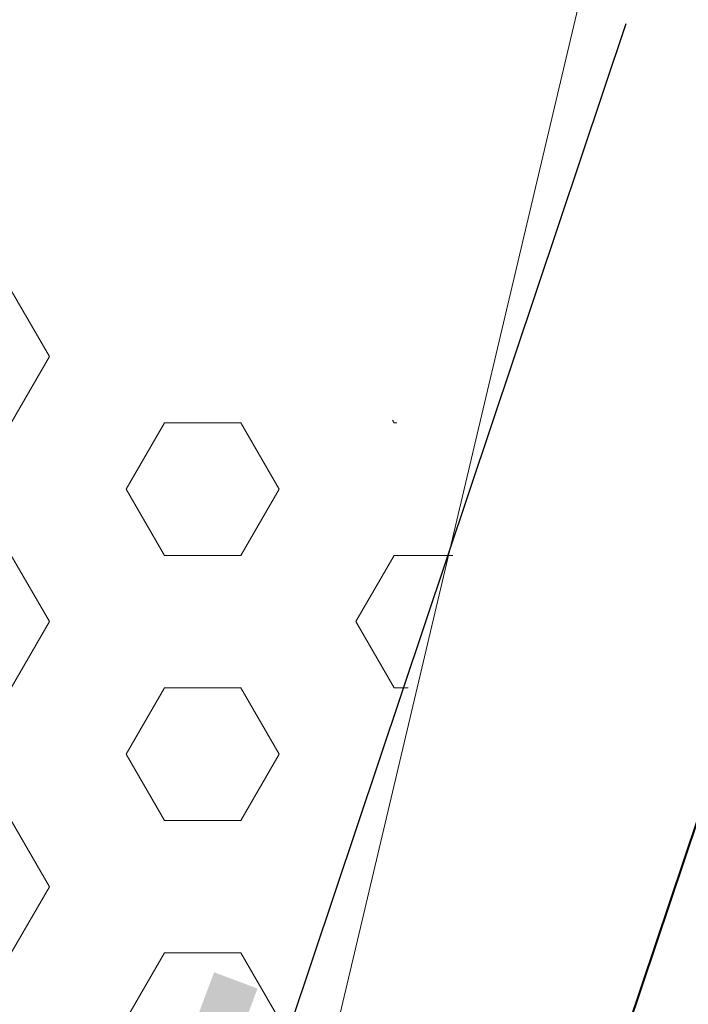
# Model space of a CAD drawing. Header units: metres. Extents: x 6599773 to 13199707, y 5688499 to 11377233.
# Tile 159 of 256: x 6599969.8 to 6599970.89, y 5688898.61 to 5688900.22. Entities that reach past the tile are written whole.
import ezdxf
from ezdxf import colors
from ezdxf.entities.mleader import LeaderData, LeaderLine
from ezdxf.enums import TextEntityAlignment as Align
from ezdxf.math import Vec2, Vec3

# ---------------------------------------------------------------- set-up
doc = ezdxf.new("R2010")
doc.units = ezdxf.units.M
doc.header["$MEASUREMENT"] = 0
for name, pattern in [('1', [0]), ('9', [1, 0, -1]), ('BTO', [0])]:
    doc.linetypes.add(name, pattern=pattern)
doc.layers.get('0').update_dxf_attribs({"linetype": 'CONTINUOUS', "lineweight": 5})
for name, color, linetype, lineweight in [('_kolor chodnik', 50, '1', 0), ('_kolor umocn', 7, '1', 5), ('_kolor zjazdy kostka', 7, '1', 0), ('_kolor ścieżka', 10, '1', 0), ('_linie rozgran', 100, '9', 90), ('_opiskd', 14, 'CONTINUOUS', 15), ('_row', 150, 'CONTINUOUS', 30), ('OTK_L_5', 7, 'CONTINUOUS', 5), ('OTZ_L_1', 7, 'CONTINUOUS', 5), ('P_SUKP_E_T_0', 7, 'CONTINUOUS', 5)]:
    doc.layers.add(name, color=color, linetype=linetype, lineweight=lineweight)
for name, color, linetype, lineweight, true_color in [('_kolor jezdnia', 7, '1', 0, 0x00dbdb), ('_kolor pobocze', 7, '1', 0, 0xff66ff), ('_podział mój', 7, 'BTO', 40, 0xdb70ff)]:
    doc.layers.add(name, color=color, linetype=linetype, lineweight=lineweight, true_color=true_color)
doc.styles.add('opis drzewa', font='ARIALN.TTF', dxfattribs={"width": 0.7, "height": 1.6})
doc.styles.add('STYL_ARIAL', font='ARIALN.TTF', dxfattribs={"width": 0.75, "oblique": 0.1})
pattern_1 = [(45, (0, 0), (-0.1767766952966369, 0.1767766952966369), []), (135, (0, 0), (-0.1767766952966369, -0.1767766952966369), [])]

# ---------------------------------------------------------------- blocks, each defined once
blk = doc.blocks.new('_Dot')
at = {"color": 0, "linetype": 'ByBlock', "lineweight": -2}
blk.add_line((-0.5, 0), (-1, 0), dxfattribs=at)
at = {"color": 0, "linetype": 'ByBlock', "const_width": 0.5}
blk.add_lwpolyline([(-0.25, 0, 1), (0.25, 0, 1)], format="xyb", close=True, dxfattribs=at)

msp = doc.modelspace()

# ---------------------------------------------------------------- hatches: boundary and pattern name
at = {"layer": '_kolor chodnik'}
h = msp.add_hatch(dxfattribs=at)
h.set_pattern_fill('ANSI37', color=256, scale=2)
h.set_pattern_definition(pattern_1)
h.paths.add_polyline_path([(6599849.938171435, 5688542.085872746), (6599852.232147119, 5688548.938742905), (6599853.573135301, 5688548.489851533), (6599853.827082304, 5688549.248475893), (6599851.793849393, 5688549.929093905), (6599849.895278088, 5688548.982823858), (6599847.823506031, 5688542.793750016)])
edge = h.paths.add_edge_path()
edge.add_line((6600018.106075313, 5689087.454911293), (6600022.42781917, 5689091.229234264))
edge.add_line((6600022.42781917, 5689091.229234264), (6600020.233254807, 5689093.742094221))
edge.add_line((6600020.233254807, 5689093.742094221), (6600017.159471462, 5689091.057656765))
edge.add_arc((6600023.275194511, 5689085.3851404), 8.341433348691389, 137.1531559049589, 148.8016577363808)
edge.add_line((6600016.140105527, 5689089.706021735), (6600018.106075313, 5689087.454911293))
h.paths.add_polyline_path([(6600038.501784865, 5689187.592294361), (6600037.906968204, 5689187.700586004), (6600037.63829624, 5689186.224843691), (6600038.240083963, 5689186.115282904)])
h.paths.add_polyline_path([(6600069.098302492, 5689360.276020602), (6600068.321239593, 5689360.413462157), (6600068.064048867, 5689358.936495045), (6600068.836639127, 5689358.799546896)])
h.paths.add_polyline_path([(6600082.393785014, 5689362.950258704), (6600082.941124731, 5689366.103121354), (6600081.481377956, 5689366.361351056), (6600080.923159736, 5689363.210828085)])
h.paths.add_polyline_path([(6600074.022236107, 5689388.065861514), (6600072.983907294, 5689388.249860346), (6600072.723374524, 5689386.77253894), (6600073.760538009, 5689386.588865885)])
h.paths.add_polyline_path([(6600105.613104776, 5689486.405659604), (6600106.749499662, 5689489.711933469), (6600105.298891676, 5689490.233346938), (6600104.143487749, 5689486.917306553)], flags=17)
h.paths.add_polyline_path([(6600132.519778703, 5689678.737346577), (6600131.761827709, 5689678.896110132), (6600131.444670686, 5689677.429261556), (6600132.212256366, 5689677.269208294)])
h.paths.add_polyline_path([(6600156.649397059, 5689798.7449027), (6600156.48800471, 5689797.958860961), (6600157.450195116, 5689797.757316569), (6600157.615023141, 5689798.542205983)])
h.paths.add_polyline_path([(6600189.055358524, 5689948.643107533), (6600187.902868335, 5689948.884512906), (6600187.600024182, 5689947.417400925), (6600188.748131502, 5689947.176379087)])
edge = h.paths.add_edge_path()
edge.add_line((6600204.459383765, 5690032.969035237), (6600204.153258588, 5690031.227801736))
edge.add_arc((6600202.328347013, 5690027.299936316), 4.331100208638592, 41.85300125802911, 65.08011549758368, ccw=False)
edge.add_arc((6600032.90393149, 5690051.979071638), 174.020003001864, 352.8070218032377, 353.495463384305)
edge.add_arc((6600202.372679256, 5690027.343587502), 5.999999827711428, 55.12102442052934, 69.64815978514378)
edge = h.paths.add_edge_path()
edge.add_line((6600205.046027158, 5690040.265402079), (6600204.972740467, 5690038.483452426))
edge.add_arc((6600203.986269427, 5690044.401803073), 5.999999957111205, 279.4630688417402, 294.9140560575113)
edge.add_line((6600206.513819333, 5690038.960158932), (6600206.607027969, 5690041.030672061))
edge.add_arc((6600203.986269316, 5690044.401803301), 4.270000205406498, 284.3702444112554, 307.86193139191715, ccw=False)
edge = h.paths.add_edge_path()
edge.add_arc((6600203.547470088, 5690044.558759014), 6.446878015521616, 324.4350091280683, 356.2013368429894, ccw=False)
edge.add_arc((6600203.986269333, 5690044.401803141), 6.00000007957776, 323.2169970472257, 357.4193489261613)
h.paths.add_polyline_path([(6600208.910055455, 5690121.713696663), (6600208.146285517, 5690121.748120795), (6600207.125602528, 5690121.794124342), (6600209.971605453, 5690121.665851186)])
edge = h.paths.add_edge_path()
edge.add_line((6600238.769818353, 5690481.648294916), (6600240.338176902, 5690490.873746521))
edge.add_line((6600240.338176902, 5690490.873746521), (6600241.251295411, 5690510.829461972))
edge.add_line((6600241.251295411, 5690510.829461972), (6600239.524022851, 5690510.928942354))
edge.add_line((6600239.524022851, 5690510.928942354), (6600238.633343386, 5690491.167757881))
edge.add_line((6600238.633343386, 5690491.167757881), (6600234.579716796, 5690467.661262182))
edge.add_line((6600234.579716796, 5690467.661262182), (6600234.449796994, 5690464.966873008))
edge.add_arc((6600242.443669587, 5690464.607462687), 8.00194818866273, 177.4256738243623, 268.2543056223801)
edge.add_line((6600242.199903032, 5690456.609228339), (6600242.216657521, 5690457.359274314))
edge.add_line((6600242.216657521, 5690457.359274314), (6600242.305257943, 5690458.836738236))
edge.add_arc((6600242.444504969, 5690464.607952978), 5.772894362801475, 177.0298084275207, 268.6178439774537, ccw=False)
edge.add_line((6600236.679365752, 5690464.907083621), (6600236.951876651, 5690470.95443634))
edge.add_line((6600236.951876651, 5690470.95443634), (6600238.150786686, 5690478.210832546))
edge.add_line((6600238.150786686, 5690478.210832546), (6600238.769818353, 5690481.648294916))
h.paths.add_polyline_path([(6600238.769818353, 5690481.648294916), (6600238.150786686, 5690478.210832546), (6600239.670056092, 5690477.930590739), (6600240.266710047, 5690481.376366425)], flags=17)
edge = h.paths.add_edge_path()
edge.add_line((6600223.366500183, 5690460.339976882), (6600223.276803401, 5690457.948865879))
edge.add_arc((6600221.105749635, 5690465.64864014), 7.999999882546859, 285.7465040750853, 299.8464885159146)
edge.add_line((6600225.08717264, 5690458.709744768), (6600225.240084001, 5690461.623695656))
edge.add_arc((6600221.105749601, 5690465.648640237), 5.769999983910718, 293.06724420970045, 315.7681070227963, ccw=False)
edge = h.paths.add_edge_path()
edge.add_arc((6600220.025145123, 5690444.676291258), 5.77000016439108, 37.996647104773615, 59.94382588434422, ccw=False)
edge.add_line((6600224.572175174, 5690448.22839199), (6600224.817793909, 5690451.081798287))
edge.add_arc((6600220.025145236, 5690444.676291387), 7.999999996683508, 53.19588653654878, 68.15166733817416)
edge.add_line((6600223.00235276, 5690452.101669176), (6600222.91504296, 5690449.670427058))
edge = h.paths.add_edge_path()
edge.add_arc((6600221.105749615, 5690465.648640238), 7.999999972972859, 328.0222308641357, 357.0132597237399)
edge.add_line((6600229.094882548, 5690465.23180147), (6600229.218816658, 5690467.593604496))
edge.add_line((6600229.218816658, 5690467.593604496), (6600228.218919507, 5690467.645774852))
edge.add_line((6600228.218919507, 5690467.645774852), (6600227.891778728, 5690461.411918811))
h.paths.add_polyline_path([(6600200.980142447, 5690012.236744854), (6600202.31727834, 5690011.956662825), (6600202.522293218, 5690012.935421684), (6600201.182321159, 5690013.216097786)])
h.paths.add_polyline_path([(6600196.457878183, 5689983.98337835), (6600195.202332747, 5689984.246370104), (6600194.899091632, 5689982.777335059), (6600196.150355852, 5689982.515240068)])
edge = h.paths.add_edge_path()
edge.add_line((6600112.305909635, 5689517.99101877), (6600112.691041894, 5689519.807934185))
edge.add_line((6600112.691041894, 5689519.807934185), (6600113.245521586, 5689522.423769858))
edge.add_line((6600113.245521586, 5689522.423769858), (6600111.553124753, 5689522.782507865))
edge.add_line((6600111.553124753, 5689522.782507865), (6600107.405864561, 5689503.217226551))
edge.add_line((6600107.405864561, 5689503.217226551), (6600099.494506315, 5689480.361667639))
edge.add_line((6600099.494506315, 5689480.361667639), (6600099.182814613, 5689478.891218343))
edge.add_arc((6600107.008997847, 5689477.232359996), 8.000059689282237, 168.0325629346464, 257.7529108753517)
edge.add_line((6600105.311960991, 5689469.414366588), (6600105.784990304, 5689471.593619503))
edge.add_arc((6600107.008927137, 5689477.232314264), 5.769999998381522, 168.0321375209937, 257.7533362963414, ccw=False)
edge.add_line((6600101.364343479, 5689478.42879883), (6600101.647245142, 5689479.76342708))
edge.add_line((6600101.647245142, 5689479.76342708), (6600104.143487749, 5689486.917306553))
edge.add_line((6600104.143487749, 5689486.917306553), (6600105.298891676, 5689490.233346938))
edge.add_line((6600105.298891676, 5689490.233346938), (6600108.240043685, 5689498.809726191))
edge.add_line((6600108.240043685, 5689498.809726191), (6600112.305909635, 5689517.99101877))
h.paths.add_polyline_path([(6600136.009573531, 5689645.499114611), (6600138.333647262, 5689645.012304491), (6600138.661671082, 5689646.578318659), (6600134.869459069, 5689647.372651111)])
at = {"layer": '_kolor jezdnia'}
h = msp.add_hatch(dxfattribs=at)
h.set_pattern_fill('ANSI37', color=256, scale=2.2)
h.set_pattern_definition([(311.9999999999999, (0, 0), (0.2043648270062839, 0.1840109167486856), []), (41.99999999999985, (0, 0), (-0.1840109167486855, 0.2043648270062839), [])])
edge = h.paths.add_edge_path()
edge.add_line((6599833.066047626, 5688539.933393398), (6599850.649511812, 5688527.983462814))
edge.add_arc((6599857.337592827, 5688536.653968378), 10.95025544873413, 169.5012687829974, 232.3548431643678, ccw=False)
edge.add_arc((6599858.085851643, 5688536.618142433), 11.69295282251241, 162.2507788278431, 169.9967502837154, ccw=False)
edge.add_line((6599846.949484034, 5688540.182754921), (6599847.823506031, 5688542.793750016))
edge.add_line((6599847.823506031, 5688542.793750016), (6599849.895278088, 5688548.982823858))
edge.add_line((6599849.895278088, 5688548.982823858), (6599852.434748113, 5688556.56906746))
edge.add_line((6599852.434748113, 5688556.56906746), (6599928.48625871, 5688783.760284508))
edge.add_line((6599928.48625871, 5688783.760284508), (6599931.025728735, 5688791.34652811))
edge.add_line((6599931.025728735, 5688791.34652811), (6599996.657773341, 5688987.411326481))
edge.add_line((6599996.657773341, 5688987.411326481), (6599999.197243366, 5688994.997570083))
edge.add_line((6599999.197243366, 5688994.997570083), (6600021.930100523, 5689062.908193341))
edge.add_line((6600021.930100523, 5689062.908193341), (6600017.620224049, 5689067.371531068))
edge.add_line((6600017.620224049, 5689067.371531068), (6600016.714558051, 5689064.654078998))
edge.add_line((6600016.714558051, 5689064.654078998), (6600012.423620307, 5689051.835617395))
edge.add_line((6600012.423620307, 5689051.835617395), (6600009.884150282, 5689044.249373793))
edge.add_line((6600009.884150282, 5689044.249373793), (6599977.53516164, 5688947.612159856))
edge.add_line((6599977.53516164, 5688947.612159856), (6599974.995691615, 5688940.025916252))
edge.add_line((6599974.995691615, 5688940.025916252), (6599942.096912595, 5688841.746295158))
edge.add_line((6599942.096912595, 5688841.746295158), (6599939.557442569, 5688834.160051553))
edge.add_line((6599939.557442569, 5688834.160051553), (6599882.679288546, 5688664.246042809))
edge.add_line((6599882.679288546, 5688664.246042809), (6599880.139818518, 5688656.659799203))
edge.add_line((6599880.139818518, 5688656.659799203), (6599852.464543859, 5688573.984527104))
edge.add_line((6599852.464543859, 5688573.984527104), (6599842.470137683, 5688544.127903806))
edge.add_arc((6599835.706422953, 5688546.652910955), 7.219660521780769, 248.54809133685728, 339.52856074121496, ccw=False)
h.paths.add_polyline_path([(6600044.653202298, 5689172.271628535), (6600046.276244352, 5689181.431901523), (6600047.759199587, 5689189.801539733), (6600051.0603021, 5689208.432603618), (6600052.368792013, 5689215.817578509), (6600054.808584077, 5689229.587499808), (6600056.11707399, 5689236.972474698), (6600057.346666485, 5689243.912161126), (6600058.655146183, 5689251.297078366), (6600058.831439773, 5689252.292060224), (6600060.098987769, 5689259.445963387), (6600060.139929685, 5689259.677035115), (6600061.407468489, 5689266.830886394), (6600072.329030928, 5689328.470998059), (6600073.637511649, 5689335.855921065), (6600077.337304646, 5689356.73715072), (6600078.820259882, 5689365.106788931), (6600081.142794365, 5689378.214921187), (6600082.53851694, 5689386.092227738), (6600095.187867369, 5689457.483787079), (6600091.082877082, 5689465.8405575), (6600089.043088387, 5689454.328211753), (6600087.870641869, 5689447.711051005), (6600087.560133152, 5689445.958573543), (6600086.562151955, 5689440.326076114), (6600082.433200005, 5689417.022719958), (6600080.95024477, 5689408.65308175), (6600077.202698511, 5689387.502337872), (6600075.719743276, 5689379.132699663), (6600073.469199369, 5689366.430874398), (6600071.986244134, 5689358.061236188), (6600069.986864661, 5689346.776955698), (6600068.591142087, 5689338.899649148), (6600065.559290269, 5689321.78820693), (6600064.163567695, 5689313.91090038), (6600059.719426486, 5689288.828650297), (6600058.323703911, 5689280.951343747), (6600057.563846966, 5689276.662793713), (6600056.168124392, 5689268.785487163), (6600054.804920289, 5689261.091711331), (6600053.409197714, 5689253.214404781), (6600053.264817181, 5689252.399536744), (6600051.869094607, 5689244.522230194), (6600051.183555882, 5689240.653124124), (6600049.787833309, 5689232.775817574), (6600046.593849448, 5689214.749319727), (6600045.198126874, 5689206.872013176), (6600044.41754409, 5689202.466488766), (6600042.934588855, 5689194.096850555), (6600036.429952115, 5689157.38538759), (6600034.94699688, 5689149.01574938), (6600030.579776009, 5689124.367629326), (6600027.529365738, 5689107.151445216), (6600024.895072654, 5689094.014582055), (6600030.583685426, 5689094.264316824), (6600032.945013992, 5689106.191885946), (6600043.170247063, 5689163.901990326)])
edge = h.paths.add_edge_path()
edge.add_line((6600111.106812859, 5689535.144351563), (6600111.256844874, 5689535.85214863))
edge.add_line((6600111.256844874, 5689535.85214863), (6600112.915748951, 5689543.678261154))
edge.add_line((6600112.915748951, 5689543.678261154), (6600117.304772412, 5689564.384094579))
edge.add_line((6600117.304772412, 5689564.384094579), (6600119.067357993, 5689572.699339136))
edge.add_line((6600119.067357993, 5689572.699339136), (6600120.087667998, 5689577.512794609))
edge.add_line((6600120.087667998, 5689577.512794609), (6600121.64289057, 5689584.849775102))
edge.add_line((6600121.64289057, 5689584.849775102), (6600128.436769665, 5689616.900852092))
edge.add_line((6600128.436769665, 5689616.900852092), (6600129.991992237, 5689624.237832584))
edge.add_line((6600129.991992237, 5689624.237832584), (6600132.660554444, 5689636.827148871))
edge.add_line((6600132.660554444, 5689636.827148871), (6600133.208838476, 5689639.444704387))
edge.add_line((6600133.208838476, 5689639.444704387), (6600134.848957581, 5689647.274775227))
edge.add_line((6600134.848957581, 5689647.274775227), (6600138.97649476, 5689666.979995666))
edge.add_line((6600138.97649476, 5689666.979995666), (6600140.51410642, 5689674.320687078))
edge.add_line((6600140.51410642, 5689674.320687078), (6600145.209128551, 5689696.735129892))
edge.add_line((6600145.209128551, 5689696.735129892), (6600146.746740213, 5689704.075821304))
edge.add_line((6600146.746740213, 5689704.075821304), (6600151.462308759, 5689726.588354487))
edge.add_line((6600151.462308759, 5689726.588354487), (6600152.999920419, 5689733.929045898))
edge.add_line((6600152.999920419, 5689733.929045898), (6600155.244070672, 5689744.642813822))
edge.add_line((6600155.244070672, 5689744.642813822), (6600156.781682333, 5689751.983505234))
edge.add_line((6600156.781682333, 5689751.983505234), (6600161.635515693, 5689775.156126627))
edge.add_line((6600161.635515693, 5689775.156126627), (6600163.378142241, 5689783.475576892))
edge.add_line((6600163.378142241, 5689783.475576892), (6600163.850769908, 5689785.731942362))
edge.add_line((6600163.850769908, 5689785.731942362), (6600167.028500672, 5689800.90270461))
edge.add_line((6600167.028500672, 5689800.90270461), (6600179.490888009, 5689860.399222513))
edge.add_line((6600179.490888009, 5689860.399222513), (6600181.233514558, 5689868.718672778))
edge.add_line((6600181.233514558, 5689868.718672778), (6600181.84713393, 5689871.648144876))
edge.add_line((6600181.84713393, 5689871.648144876), (6600183.38474559, 5689878.988836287))
edge.add_line((6600183.38474559, 5689878.988836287), (6600184.935818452, 5689886.393792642))
edge.add_line((6600184.935818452, 5689886.393792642), (6600186.575937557, 5689894.223863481))
edge.add_line((6600186.575937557, 5689894.223863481), (6600194.051338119, 5689929.912074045))
edge.add_line((6600194.051338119, 5689929.912074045), (6600195.691457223, 5689937.742144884))
edge.add_line((6600195.691457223, 5689937.742144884), (6600202.915799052, 5689972.231779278))
edge.add_line((6600202.915799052, 5689972.231779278), (6600204.555918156, 5689980.061850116))
edge.add_line((6600204.555918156, 5689980.061850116), (6600206.062781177, 5689987.255744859))
edge.add_line((6600206.062781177, 5689987.255744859), (6600207.702900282, 5689995.085815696))
edge.add_line((6600207.702900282, 5689995.085815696), (6600210.232559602, 5690007.162628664))
edge.add_line((6600210.232559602, 5690007.162628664), (6600211.694938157, 5690014.144150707))
edge.add_arc((6600028.177652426, 5690052.584442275), 187.5000004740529, 348.1696294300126, 357.4195276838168)
edge.add_line((6600215.487522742, 5690044.142720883), (6600208.310270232, 5690026.480446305))
edge.add_arc((6600032.903933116, 5690051.97907145), 177.2500013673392, 348.1696294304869, 351.7289130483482, ccw=False)
edge.add_line((6600206.38894146, 5690015.640182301), (6600205.966941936, 5690013.625519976))
edge.add_line((6600205.966941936, 5690013.625519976), (6600204.326822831, 5690005.795449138))
edge.add_line((6600204.326822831, 5690005.795449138), (6600197.076961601, 5689971.183982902))
edge.add_line((6600197.076961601, 5689971.183982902), (6600195.334335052, 5689962.864532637))
edge.add_line((6600195.334335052, 5689962.864532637), (6600193.44722506, 5689953.855305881))
edge.add_line((6600193.44722506, 5689953.855305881), (6600191.909227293, 5689946.512771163))
edge.add_line((6600191.909227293, 5689946.512771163), (6600185.49684423, 5689915.899498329))
edge.add_line((6600185.49684423, 5689915.899498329), (6600183.856521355, 5689908.068454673))
edge.add_line((6600183.856521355, 5689908.068454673), (6600182.066605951, 5689899.523243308))
edge.add_line((6600182.066605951, 5689899.523243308), (6600180.32407057, 5689891.204228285))
edge.add_line((6600180.32407057, 5689891.204228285), (6600174.320344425, 5689862.541919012))
edge.add_line((6600174.320344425, 5689862.541919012), (6600172.577809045, 5689854.222903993))
edge.add_line((6600172.577809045, 5689854.222903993), (6600163.663810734, 5689811.666703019))
edge.add_line((6600163.663810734, 5689811.666703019), (6600162.023782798, 5689803.837067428))
edge.add_line((6600162.023782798, 5689803.837067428), (6600160.924220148, 5689798.587659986))
edge.add_line((6600160.924220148, 5689798.587659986), (6600159.279208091, 5689790.734229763))
edge.add_line((6600159.279208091, 5689790.734229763), (6600157.107250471, 5689780.365115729))
edge.add_line((6600157.107250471, 5689780.365115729), (6600155.462238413, 5689772.511685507))
edge.add_line((6600155.462238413, 5689772.511685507), (6600153.380318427, 5689762.572418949))
edge.add_line((6600153.380318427, 5689762.572418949), (6600151.735124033, 5689754.718118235))
edge.add_line((6600151.735124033, 5689754.718118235), (6600148.586504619, 5689739.686336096))
edge.add_line((6600148.586504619, 5689739.686336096), (6600146.885007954, 5689731.563243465))
edge.add_line((6600146.885007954, 5689731.563243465), (6600141.75088822, 5689707.052510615))
edge.add_line((6600141.75088822, 5689707.052510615), (6600140.110896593, 5689699.223048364))
edge.add_line((6600140.110896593, 5689699.223048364), (6600133.483561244, 5689667.583574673))
edge.add_line((6600133.483561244, 5689667.583574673), (6600131.860394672, 5689659.834436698))
edge.add_line((6600131.860394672, 5689659.834436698), (6600131.740984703, 5689659.26436315))
edge.add_line((6600131.740984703, 5689659.26436315), (6600130.117814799, 5689651.515209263))
edge.add_line((6600130.117814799, 5689651.515209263), (6600127.278733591, 5689637.961189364))
edge.add_line((6600127.278733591, 5689637.961189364), (6600126.924568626, 5689636.290366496))
edge.add_line((6600126.924568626, 5689636.290366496), (6600125.166244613, 5689627.995226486))
edge.add_line((6600125.166244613, 5689627.995226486), (6600118.009503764, 5689594.232298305))
edge.add_line((6600118.009503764, 5689594.232298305), (6600116.251179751, 5689585.937158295))
edge.add_line((6600116.251179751, 5689585.937158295), (6600113.665314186, 5689573.737975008))
edge.add_line((6600113.665314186, 5689573.737975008), (6600111.898534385, 5689565.402943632))
edge.add_line((6600111.898534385, 5689565.402943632), (6600104.889982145, 5689532.33911599))
edge.add_line((6600104.889982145, 5689532.33911599), (6600103.226635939, 5689524.492047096))
edge.add_line((6600103.226635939, 5689524.492047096), (6600096.623876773, 5689493.342605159))
edge.add_line((6600096.623876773, 5689493.342605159), (6600094.968986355, 5689485.53542763))
edge.add_line((6600094.968986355, 5689485.53542763), (6600094.300101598, 5689482.379870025))
edge.add_line((6600094.300101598, 5689482.379870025), (6600099.182814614, 5689478.891218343))
edge.add_line((6600099.182814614, 5689478.891218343), (6600099.494506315, 5689480.361667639))
edge.add_line((6600099.494506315, 5689480.361667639), (6600111.106812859, 5689535.144351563))
edge = h.paths.add_edge_path()
edge.add_arc((6600239.213891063, 5690851.4003676), 10.0000000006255, -2.8342403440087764, 76.13703556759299, ccw=False)
edge.add_line((6600249.201658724, 5690850.905901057), (6600249.082723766, 5690848.503524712))
edge.add_line((6600249.082723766, 5690848.503524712), (6600247.016487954, 5690806.767468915))
edge.add_line((6600247.016487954, 5690806.767468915), (6600246.092398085, 5690789.152178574))
edge.add_line((6600246.092398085, 5690789.152178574), (6600233.768116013, 5690572.015170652))
edge.add_line((6600233.768116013, 5690572.015170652), (6600228.959056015, 5690465.29620206))
edge.add_line((6600228.959056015, 5690465.29620206), (6600234.588724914, 5690465.017134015))
edge.add_line((6600234.588724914, 5690465.017134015), (6600239.26254019, 5690571.767576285))
edge.add_line((6600239.26254019, 5690571.767576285), (6600252.505038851, 5690806.400146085))
edge.add_line((6600252.505038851, 5690806.400146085), (6600254.569211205, 5690848.094521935))
edge.add_arc((6600262.559425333, 5690847.6989487), 7.999999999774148, 76.13703557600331, 177.1657596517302, ccw=False)
edge.add_line((6600264.476229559, 5690855.465921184), (6600241.609896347, 5690861.109083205))
edge = h.paths.add_edge_path()
edge.add_line((6600250.031475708, 5690451.625307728), (6600250.231741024, 5690455.772579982))
edge.add_line((6600250.231741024, 5690455.772579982), (6600246.257763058, 5690456.417303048))
edge.add_line((6600246.257763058, 5690456.417303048), (6600242.171761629, 5690456.61060902))
edge.add_arc((6600242.563100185, 5690464.586983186), 7.985968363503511, 176.9123644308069, 267.1911945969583, ccw=False)
edge.add_line((6600234.588724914, 5690465.017134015), (6600228.959056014, 5690465.29620206))
edge.add_arc((6600220.965133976, 5690465.657286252), 8.002072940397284, 267.8289300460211, 357.413716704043, ccw=False)
edge.add_line((6600220.661989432, 5690457.660957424), (6600212.406915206, 5690458.119572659))
edge.add_line((6600212.406915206, 5690458.119572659), (6600208.431872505, 5690457.817501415))
edge.add_line((6600208.431872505, 5690457.817501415), (6600208.233912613, 5690454.548331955))
edge.add_line((6600208.233912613, 5690454.548331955), (6600212.129565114, 5690453.127270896))
edge.add_line((6600212.129565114, 5690453.127270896), (6600218.640548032, 5690452.76554962))
edge.add_line((6600218.640548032, 5690452.76554962), (6600216.486747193, 5690452.885205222))
edge.add_line((6600216.486747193, 5690452.885205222), (6600220.46890539, 5690452.663974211))
edge.add_arc((6600220.025145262, 5690444.676291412), 7.999999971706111, -0.3386579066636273, 86.8201700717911, ccw=False)
edge.add_line((6600228.025005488, 5690444.629006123), (6600227.803602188, 5690439.649256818))
edge.add_line((6600227.803602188, 5690439.649256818), (6600226.885525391, 5690435.936828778))
edge.add_line((6600226.885525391, 5690435.936828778), (6600225.534849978, 5690405.967249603))
edge.add_line((6600225.534849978, 5690405.967249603), (6600226.115199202, 5690402.187514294))
edge.add_line((6600226.115199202, 5690402.187514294), (6600213.445139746, 5690121.008786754))
edge.add_line((6600213.445139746, 5690121.008786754), (6600213.352800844, 5690118.960058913))
edge.add_line((6600213.352800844, 5690118.960058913), (6600209.980184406, 5690044.131649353))
edge.add_arc((6600203.986269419, 5690044.401803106), 5.999999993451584, 257.4162346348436, 357.41934921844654, ccw=False)
edge.add_line((6600202.679069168, 5690038.545931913), (6600201.589735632, 5690033.666039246))
edge.add_line((6600201.589735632, 5690033.666039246), (6600203.67987942, 5690033.199458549))
edge.add_arc((6600202.372679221, 5690027.343587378), 5.999999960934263, -8.27108729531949, 77.41623506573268, ccw=False)
edge.add_line((6600208.310270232, 5690026.480446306), (6600215.487522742, 5690044.142720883))
edge.add_line((6600215.487522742, 5690044.142720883), (6600216.199687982, 5690059.944661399))
edge.add_line((6600216.199687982, 5690059.944661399), (6600216.537356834, 5690067.437056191))
edge.add_line((6600216.537356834, 5690067.437056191), (6600223.893528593, 5690230.66011469))
edge.add_line((6600223.893528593, 5690230.66011469), (6600224.231197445, 5690238.152509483))
edge.add_line((6600224.231197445, 5690238.152509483), (6600233.507835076, 5690443.987992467))
edge.add_arc((6600241.499722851, 5690443.627812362), 7.999999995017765, 87.29208981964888, 177.4195277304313, ccw=False)
edge.add_line((6600241.877677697, 5690451.618879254), (6600246.021541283, 5690451.422886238))
edge.add_line((6600246.021541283, 5690451.422886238), (6600246.427694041, 5690451.443388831))
edge.add_line((6600246.427694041, 5690451.443388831), (6600246.793970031, 5690451.461878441))
edge.add_line((6600246.793970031, 5690451.461878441), (6600250.031475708, 5690451.625307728))
edge = h.paths.add_edge_path()
edge.add_line((6600007.33756506, 5689086.20374581), (6600006.980466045, 5689080.740822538))
edge.add_line((6600006.980466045, 5689080.740822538), (6600007.229745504, 5689080.720859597))
edge.add_line((6600007.229745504, 5689080.720859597), (6600008.093335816, 5689080.601653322))
edge.add_line((6600008.093335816, 5689080.601653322), (6600008.702681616, 5689080.53831051))
edge.add_arc((6600008.140193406, 5689070.554142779), 9.999999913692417, -18.557800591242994, 86.77547804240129, ccw=False)
edge.add_line((6600017.620224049, 5689067.371531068), (6600021.930100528, 5689062.908193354))
edge.add_arc((6599734.83819726, 5689159.011261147), 302.7499967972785, 341.4922000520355, 343.8640860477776)
edge.add_arc((6600034.895369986, 5689072.315877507), 9.581213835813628, 98.63328270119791, 164.5273290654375, ccw=False)
edge.add_line((6600033.457137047, 5689081.788529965), (6600033.832640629, 5689081.798737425))
edge.add_line((6600033.832640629, 5689081.798737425), (6600034.422462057, 5689082.05700874))
edge.add_line((6600034.422462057, 5689082.05700874), (6600036.833623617, 5689082.139040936))
edge.add_line((6600036.833623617, 5689082.139040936), (6600036.730225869, 5689087.148851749))
edge.add_line((6600036.730225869, 5689087.148851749), (6600036.579860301, 5689087.134303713))
edge.add_arc((6600036.479565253, 5689093.136286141), 6.002820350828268, 169.1687651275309, 270.9573417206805, ccw=False)
edge.add_line((6600030.583685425, 5689094.264316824), (6600024.895072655, 5689094.014582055))
edge.add_arc((6600015.200558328, 5689096.162123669), 9.929528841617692, 271.0943432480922, 347.5094668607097, ccw=False)
edge.add_arc((6600014.909438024, 5689089.646776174), 3.446070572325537, 264.4236009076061, 278.0194998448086, ccw=False)
edge.add_line((6600014.574573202, 5689086.217014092), (6600014.299554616, 5689086.232508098))
edge.add_line((6600014.299554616, 5689086.232508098), (6600010.474232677, 5689086.448019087))
edge.add_line((6600010.474232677, 5689086.448019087), (6600007.33756506, 5689086.20374581))
edge = h.paths.add_edge_path()
edge.add_line((6600105.490725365, 5689463.953528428), (6600106.927559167, 5689464.047234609))
edge.add_line((6600106.927559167, 5689464.047234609), (6600107.835, 5689468.66))
edge.add_line((6600107.835, 5689468.66), (6600105.311960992, 5689469.414366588))
edge.add_arc((6600107.008997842, 5689477.232359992), 8.000059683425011, 168.0325628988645, 257.7529109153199, ccw=False)
edge.add_line((6600099.182814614, 5689478.891218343), (6600094.300101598, 5689482.379870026))
edge.add_arc((6600586.245114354, 5689378.10423892), 502.8750369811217, 168.032376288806, 169.9522165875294)
edge.add_line((6600091.082877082, 5689465.8405575), (6600095.187867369, 5689457.483787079))
edge.add_arc((6600103.06517392, 5689456.088064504), 8.000000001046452, 77.7533362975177, 169.9524553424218, ccw=False)
edge.add_line((6600104.762140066, 5689463.906012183), (6600105.490725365, 5689463.953528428))
at = {"layer": '_kolor pobocze'}
h = msp.add_hatch(dxfattribs=at)
h.set_pattern_fill('ANSI37', color=256, scale=2)
h.set_pattern_definition(pattern_1)
edge = h.paths.add_edge_path()
edge.add_line((6600035.926965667, 5689101.56944285), (6600036.046865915, 5689102.311543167))
edge.add_arc((6600058.171848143, 5689233.778275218), 133.3154772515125, 259.4578941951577, 260.4470163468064, ccw=False)
edge.add_line((6600033.780707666, 5689102.713067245), (6600032.142559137, 5689101.847662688))
edge.add_arc((6599734.838175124, 5689159.011266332), 302.7500195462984, 347.6801154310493, 349.11639019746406, ccw=False)
edge.add_arc((6600036.478170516, 5689093.133441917), 6.000000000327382, 167.68011541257, 271.5571101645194)
edge.add_line((6600036.64121064, 5689087.1356575), (6600036.730491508, 5689087.137804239))
edge.add_line((6600036.730491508, 5689087.137804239), (6600036.71246321, 5689087.887583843))
edge.add_line((6600036.71246321, 5689087.887583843), (6600036.559840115, 5689087.884077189))
edge.add_arc((6600036.482532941, 5689093.14290691), 5.259397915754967, 170.6455005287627, 270.84221319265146, ccw=False)
edge.add_arc((6600545.796425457, 5688991.216220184), 524.6691769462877, 167.9170060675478, 168.7028219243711, ccw=False)
edge.add_line((6600032.751078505, 5689101.044345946), (6600034.011432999, 5689101.917298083))
edge.add_line((6600034.011432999, 5689101.917298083), (6600035.926965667, 5689101.56944285))
edge = h.paths.add_edge_path()
edge.add_line((6600002.828843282, 5688994.032881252), (6600003.066918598, 5688994.744091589))
edge.add_line((6600003.066918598, 5688994.744091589), (6600001.227880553, 5688995.359703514))
edge.add_line((6600001.227880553, 5688995.359703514), (6600000.55876659, 5688996.702196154))
edge.add_line((6600000.55876659, 5688996.702196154), (6600022.641310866, 5689062.67011804))
edge.add_arc((6599734.83819395, 5689159.011262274), 303.5000002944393, 341.4922000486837, 343.8640860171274)
edge.add_arc((6600035.267451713, 5689072.092773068), 9.250000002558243, 91.55711016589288, 163.8640860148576, ccw=False)
edge.add_line((6600035.016098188, 5689081.339357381), (6600036.868703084, 5689081.389717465))
edge.add_line((6600036.868703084, 5689081.389717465), (6600036.850674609, 5689082.139504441))
edge.add_line((6600036.850674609, 5689082.139504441), (6600034.995718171, 5689082.089080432))
edge.add_arc((6600035.267451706, 5689072.092773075), 9.999999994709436, 91.55711014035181, 163.8640860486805)
edge.add_arc((6599734.838192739, 5689159.011262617), 302.7500015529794, 341.4922000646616, 343.8640860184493, ccw=False)
edge.add_line((6600021.930100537, 5689062.908193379), (6599999.748942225, 5688996.6456785))
edge.add_line((6599999.748942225, 5688996.6456785), (6600000.695212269, 5688994.747107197))
edge.add_line((6600000.695212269, 5688994.747107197), (6600002.828843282, 5688994.032881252))
h.paths.add_polyline_path([(6599971.7492186, 5688907.297112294), (6599971.084233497, 5688908.631320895), (6599997.822068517, 5688988.526766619), (6599999.164561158, 5688989.195880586), (6600001.003599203, 5688988.580268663), (6600001.241674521, 5688989.291479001), (6599999.108043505, 5688990.005704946), (6599997.2094722, 5688989.059434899), (6599970.270280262, 5688908.583087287), (6599971.216550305, 5688906.684515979), (6599973.350181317, 5688905.970290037), (6599973.588256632, 5688906.681500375)])
h.paths.add_polyline_path([(6599932.504667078, 5688790.060553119), (6599931.835553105, 5688791.403045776), (6599968.343406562, 5688900.4641754), (6599969.685899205, 5688901.133289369), (6599971.524937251, 5688900.517677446), (6599971.763012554, 5688901.228887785), (6599969.629381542, 5688901.94311373), (6599967.730810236, 5688900.996843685), (6599931.025728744, 5688791.34652811), (6599931.971998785, 5688789.447956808), (6599933.988392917, 5688788.772975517), (6599934.226774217, 5688789.484136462)])
at = {"layer": '_kolor umocn', "ltscale": 0.5}
h = msp.add_hatch(dxfattribs=at)
h.set_pattern_fill('HEX', color=256)
h.set_pattern_definition([(0, (-266.9621360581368, -1807.707181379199), (0, 0.2165063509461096), [0.125, -0.25]), (120, (-266.9621360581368, -1807.707181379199), (-0.1875, -0.1082531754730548), [0.1249999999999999, -0.2499999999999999]), (59.99999999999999, (-266.8371360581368, -1807.707181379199), (-0.1875, 0.1082531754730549), [0.125, -0.25])])
h.paths.add_polyline_path([(6599970.563753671, 5688899.517858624), (6599968.301675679, 5688900.320910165), (6599967.479525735, 5688897.864874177), (6599969.746333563, 5688897.075952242)])
at = {"layer": '_kolor zjazdy kostka'}
h = msp.add_hatch(dxfattribs=at)
h.set_pattern_fill('ANSI37', color=256, scale=2)
h.set_pattern_definition(pattern_1)
h.paths.add_polyline_path([(6600244.137440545, 5690813.934732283), (6600242.369522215, 5690814.022127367), (6600242.097568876, 5690808.528921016), (6600243.865482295, 5690808.44142671)])
h.paths.add_polyline_path([(6600247.012128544, 5690806.679412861), (6600247.44273645, 5690815.377295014), (6600247.393289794, 5690814.378518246), (6600247.113277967, 5690808.722537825)])
h.paths.add_polyline_path([(6600242.297085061, 5690788.088808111), (6600240.958726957, 5690788.155683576), (6600240.648818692, 5690782.664569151), (6600241.987258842, 5690782.599147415)])
h.paths.add_polyline_path([(6600245.558275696, 5690780.919298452), (6600246.037231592, 5690789.405686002), (6600244.985820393, 5690788.453468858), (6600244.612601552, 5690781.981345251)])
h.paths.add_polyline_path([(6600241.348405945, 5690723.711515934), (6600242.272017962, 5690722.691689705), (6600242.749709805, 5690731.155680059), (6600241.698138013, 5690730.203317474), (6600241.472690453, 5690726.27550499)])
h.paths.add_polyline_path([(6600225.772794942, 5690394.589141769), (6600224.731429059, 5690393.637598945), (6600224.461246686, 5690387.644646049), (6600225.412923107, 5690386.603142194)])
h.paths.add_polyline_path([(6600223.012390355, 5690333.280720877), (6600223.372595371, 5690341.272607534), (6600222.32835346, 5690340.318436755), (6600222.058239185, 5690334.324941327)])
h.paths.add_polyline_path([(6600215.496388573, 5690166.390602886), (6600215.856593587, 5690174.382489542), (6600214.812834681, 5690173.428760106), (6600214.542018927, 5690167.435062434)])
h.paths.add_polyline_path([(6600212.446537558, 5690121.053392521), (6600213.399499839, 5690120.010473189), (6600213.788744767, 5690128.503024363), (6600212.745135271, 5690127.54943145)])
h.paths.add_polyline_path([(6600209.977420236, 5690121.665589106), (6600210.225142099, 5690127.162117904), (6600207.346107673, 5690127.291879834), (6600207.119593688, 5690121.794395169)])
h.paths.add_polyline_path([(6600207.950178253, 5690070.725854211), (6600204.880846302, 5690070.828947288), (6600204.643784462, 5690065.333808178), (6600207.702521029, 5690065.204598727)])
h.paths.add_polyline_path([(6600200.981479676, 5690012.236464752), (6600199.969248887, 5690007.339980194), (6600201.282587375, 5690007.064882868), (6600202.31726072, 5690011.956666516)])
h.paths.add_polyline_path([(6600193.613960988, 5689970.406358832), (6600192.398010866, 5689970.660657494), (6600191.286205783, 5689965.274578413), (6600192.486379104, 5689965.023185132)])
h.paths.add_polyline_path([(6600189.061271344, 5689948.671423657), (6600189.984133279, 5689953.050774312), (6600188.818902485, 5689953.32186217), (6600187.908781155, 5689948.91282903)])
h.paths.add_polyline_path([(6600180.976201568, 5689915.317449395), (6600179.952861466, 5689910.421322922), (6600181.008474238, 5689910.200199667), (6600182.033843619, 5689915.09540201)])
h.paths.add_polyline_path([(6600176.508279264, 5689893.538690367), (6600177.476023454, 5689893.335973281), (6600178.603605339, 5689898.719146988), (6600177.636002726, 5689898.922290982)])
h.paths.add_polyline_path([(6600179.28182965, 5689859.401159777), (6600180.522246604, 5689860.211927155), (6600181.057490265, 5689860.561775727), (6600183.598022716, 5689860.029600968), (6600184.726606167, 5689865.412570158), (6600182.186324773, 5689865.943033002), (6600181.604764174, 5689866.832779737), (6600181.024456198, 5689867.720610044)])
h.paths.add_polyline_path([(6600160.20081012, 5689810.862606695), (6600159.232772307, 5689811.065842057), (6600158.207991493, 5689806.171529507), (6600159.17573568, 5689805.968812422)])
h.paths.add_polyline_path([(6600156.493917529, 5689797.987177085), (6600155.463416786, 5689793.068691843), (6600156.431160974, 5689792.865974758), (6600157.461419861, 5689797.784520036)])
edge = h.paths.add_edge_path()
edge.add_arc((6600173.111981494, 5689800.679690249), 5.999999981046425, 204.6731153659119, 239.5411154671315, ccw=False)
edge.add_arc((6600173.162096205, 5689800.685330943), 6.047914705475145, 168.3203586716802, 204.5234866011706, ccw=False)
edge.add_line((6600167.239404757, 5689801.909666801), (6600163.65166784, 5689784.781499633))
edge.add_arc((6600169.524220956, 5689783.551410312), 5.999999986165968, 139.2146049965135, 168.1696294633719, ccw=False)
edge.add_arc((6600169.524220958, 5689783.551410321), 5.999999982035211, 96.80962310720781, 139.2146050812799, ccw=False)
edge.add_line((6600168.81279652, 5689789.509083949), (6600170.070461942, 5689795.507731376))
h.paths.add_polyline_path([(6600163.526364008, 5689776.866746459), (6600166.051243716, 5689776.337874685), (6600167.179826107, 5689781.720838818), (6600164.653945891, 5689782.24992016), (6600163.941148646, 5689783.340449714), (6600163.493329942, 5689784.025580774), (6600161.750703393, 5689775.706130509), (6600162.438017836, 5689776.155376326)])
h.paths.add_polyline_path([(6600152.614191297, 5689774.643430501), (6600153.639138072, 5689779.536616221), (6600152.646757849, 5689779.74492896), (6600151.646447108, 5689774.846147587)])
h.paths.add_polyline_path([(6600150.121074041, 5689767.466820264), (6600148.177624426, 5689758.167954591), (6600149.115997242, 5689757.971390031), (6600151.066362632, 5689767.268392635)])
h.paths.add_polyline_path([(6600142.970741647, 5689739.332500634), (6600141.888449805, 5689734.142420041), (6600144.036614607, 5689733.695518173), (6600145.123068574, 5689738.882330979)])
h.paths.add_polyline_path([(6600136.256357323, 5689701.052153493), (6600137.154085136, 5689700.864096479), (6600138.287960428, 5689706.274871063), (6600137.38649247, 5689706.464182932)])
h.paths.add_polyline_path([(6600130.081494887, 5689667.099389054), (6600129.212847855, 5689667.281639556), (6600128.083282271, 5689661.898895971), (6600128.953953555, 5689661.716447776)])
h.paths.add_polyline_path([(6600128.397394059, 5689659.030340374), (6600127.554144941, 5689659.207226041), (6600126.493408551, 5689653.810049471), (6600127.269860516, 5689653.647397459)])
h.paths.add_polyline_path([(6600134.990411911, 5689640.633636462), (6600137.30714639, 5689640.148363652), (6600138.339560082, 5689645.040620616), (6600136.015486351, 5689645.500958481), (6600135.435178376, 5689646.388788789), (6600134.8548704, 5689647.276619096), (6600133.214751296, 5689639.446548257), (6600134.102581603, 5689640.026856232)])
h.paths.add_polyline_path([(6600122.164164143, 5689634.294831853), (6600121.024067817, 5689628.914244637), (6600122.015114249, 5689628.705875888), (6600123.155614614, 5689634.086346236)])
h.paths.add_polyline_path([(6600114.542075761, 5689593.450769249), (6600113.493359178, 5689593.398339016), (6600112.364315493, 5689588.045694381), (6600113.29076438, 5689587.547532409)])
h.paths.add_polyline_path([(6600110.194543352, 5689572.941097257), (6600109.207819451, 5689573.148880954), (6600108.06771793, 5689567.768269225), (6600109.050143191, 5689567.53521504)])
h.paths.add_polyline_path([(6600119.083213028, 5689565.540446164), (6600119.089125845, 5689565.542290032), (6600121.462438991, 5689565.065690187), (6600122.598093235, 5689570.447168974), (6600120.229622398, 5689570.949214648), (6600119.651446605, 5689571.8119627), (6600119.073270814, 5689572.72765526), (6600117.310757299, 5689564.412754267)])
h.paths.add_polyline_path([(6600101.698666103, 5689532.937884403), (6600100.730666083, 5689533.141679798), (6600099.694214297, 5689528.250234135), (6600100.669121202, 5689528.045267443)])
h.paths.add_polyline_path([(6600094.06402112, 5689496.827028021), (6600093.080194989, 5689497.033910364), (6600092.036590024, 5689492.143967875), (6600093.038865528, 5689491.933250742)])
h.paths.add_polyline_path([(6600083.709836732, 5689453.749808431), (6600082.738586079, 5689448.336231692), (6600084.647281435, 5689448.027407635), (6600085.606840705, 5689453.416583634)])
h.paths.add_polyline_path([(6600084.434394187, 5689446.825895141), (6600083.731191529, 5689446.921126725), (6600082.928047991, 5689442.491821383), (6600083.649300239, 5689442.394910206)])
h.paths.add_polyline_path([(6600078.04194071, 5689410.721110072), (6600078.996952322, 5689416.137564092), (6600078.0548333, 5689416.304853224), (6600077.111232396, 5689410.886043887)])
h.paths.add_polyline_path([(6600072.911565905, 5689386.768652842), (6600071.96046622, 5689381.312635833), (6600072.800073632, 5689381.163221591), (6600073.76645083, 5689386.590709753)])
h.paths.add_polyline_path([(6600082.887400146, 5689379.432062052), (6600085.278102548, 5689379.034943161), (6600086.160383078, 5689383.956496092), (6600083.759726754, 5689384.355378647), (6600083.152078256, 5689385.224725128), (6600082.544429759, 5689386.094071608), (6600081.148707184, 5689378.216765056), (6600082.018053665, 5689378.824413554)])
h.paths.add_polyline_path([(6600080.731401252, 5689363.247695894), (6600080.041469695, 5689363.369939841), (6600079.433821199, 5689364.239286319), (6600078.8261727, 5689365.108632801), (6600077.343217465, 5689356.73899459), (6600078.212563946, 5689357.346643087), (6600079.081910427, 5689357.954291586), (6600081.429189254, 5689357.564866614), (6600082.388748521, 5689362.980514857)])
h.paths.add_polyline_path([(6600069.104215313, 5689360.304336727), (6600070.063917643, 5689365.720487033), (6600069.2708267, 5689365.861009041), (6600068.327152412, 5689360.441778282)])
h.paths.add_polyline_path([(6600066.55061698, 5689345.891799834), (6600065.546169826, 5689346.069805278), (6600064.677796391, 5689341.145792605), (6600065.678290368, 5689340.968483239)])
h.paths.add_polyline_path([(6600061.138656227, 5689321.077501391), (6600060.270282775, 5689316.15348863), (6600061.250715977, 5689315.979734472), (6600062.127590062, 5689320.902245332)])
h.paths.add_polyline_path([(6600055.325252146, 5689288.11325564), (6600054.456878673, 5689283.189242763), (6600055.410852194, 5689283.020177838), (6600056.28317863, 5689287.917022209)])
h.paths.add_polyline_path([(6600048.045675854, 5689182.819289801), (6600050.371939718, 5689182.407116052), (6600051.314445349, 5689187.67761207), (6600048.980409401, 5689188.064690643), (6600048.372760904, 5689188.934037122), (6600047.765112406, 5689189.803383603), (6600046.306982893, 5689181.603992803), (6600046.972918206, 5689182.069462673)])
h.paths.add_polyline_path([(6600040.943690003, 5689201.374141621), (6600039.339175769, 5689201.66987967), (6600038.429882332, 5689196.244216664), (6600039.984130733, 5689195.958493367)])
h.paths.add_polyline_path([(6600032.993704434, 5689156.473759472), (6600032.278185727, 5689156.600537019), (6600031.299242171, 5689151.188930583), (6600032.034145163, 5689151.058111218)])
h.paths.add_polyline_path([(6600026.309179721, 5689123.603833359), (6600025.417362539, 5689118.683970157), (6600026.271201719, 5689118.532684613), (6600027.143528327, 5689123.456001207)])
h.paths.add_polyline_path([(6600013.302986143, 5689054.462576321), (6600015.84245617, 5689062.048819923), (6600014.576741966, 5689061.417973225), (6600012.672139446, 5689055.728290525)])
h.paths.add_polyline_path([(6599974.547216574, 5688938.686171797), (6599977.086686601, 5688946.272415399), (6599975.820972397, 5688945.641568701), (6599973.916369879, 5688939.951886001)])
h.paths.add_polyline_path([(6599942.102825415, 5688841.748139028), (6599940.837111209, 5688841.117292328), (6599938.932508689, 5688835.427609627), (6599939.563355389, 5688834.161895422)])
h.paths.add_polyline_path([(6599882.685201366, 5688664.247886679), (6599881.419487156, 5688663.617039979), (6599879.514884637, 5688657.927357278), (6599880.145731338, 5688656.661643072)])
h.paths.add_polyline_path([(6599851.799762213, 5688549.930937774), (6599853.832995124, 5688549.250319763), (6599855.420163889, 5688553.991722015), (6599853.386930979, 5688554.672340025), (6599852.913795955, 5688555.621625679), (6599852.440660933, 5688556.570911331), (6599849.901190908, 5688548.984667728)])
h.paths.add_polyline_path([(6600233.581687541, 5690586.458647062), (6600234.520016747, 5690585.337735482), (6600234.976631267, 5690593.42826699), (6600233.922640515, 5690592.499827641)])
h.paths.add_polyline_path([(6600231.728371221, 5690526.750719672), (6600230.676277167, 5690525.793817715), (6600230.420013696, 5690519.782861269), (6600231.363586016, 5690518.655686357)])
h.paths.add_polyline_path([(6600237.577122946, 5690639.505119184), (6600236.516490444, 5690638.540451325), (6600236.176926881, 5690632.541599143), (6600237.1204992, 5690631.41442423)])
h.paths.add_polyline_path([(6600238.927801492, 5690681.139540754), (6600239.8637879, 5690680.021427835), (6600240.320411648, 5690688.112122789), (6600239.268317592, 5690687.155220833)])
h.paths.add_polyline_path([(6600218.122284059, 5690224.814875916), (6600217.079933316, 5690223.862433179), (6600216.809648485, 5690217.865326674), (6600217.762143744, 5690216.822918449)])
h.paths.add_polyline_path([(6600219.363739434, 5690274.535639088), (6600220.315886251, 5690273.493612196), (6600220.675810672, 5690281.480778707), (6600219.633750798, 5690280.528598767)])
h.paths.add_polyline_path([(6600168.75986753, 5689856.554734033), (6600169.729143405, 5689856.351696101), (6600170.857343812, 5689861.737822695), (6600169.889741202, 5689861.940966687)])
h.paths.add_polyline_path([(6600168.841833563, 5689852.115601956), (6600167.871405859, 5689852.319339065), (6600166.844894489, 5689847.425845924), (6600167.816759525, 5689847.221809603)])
at = {"layer": '_kolor ścieżka'}
h = msp.add_hatch(dxfattribs=at)
h.set_pattern_fill('ANSI37', color=10, scale=2)
h.set_pattern_definition(pattern_1)
edge = h.paths.add_edge_path()
edge.add_line((6599877.145262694, 5688659.244027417), (6599854.614951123, 5688591.938475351))
edge.add_line((6599854.614951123, 5688591.938475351), (6599854.214414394, 5688589.387325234))
edge.add_line((6599854.214414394, 5688589.387325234), (6599839.435327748, 5688545.233719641))
edge.add_arc((6599834.52303551, 5688547.748213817), 5.518450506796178, 246.5150871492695, 332.8930934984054, ccw=False)
edge.add_line((6599832.323891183, 5688542.68688393), (6599836.925902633, 5688539.594394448))
edge.add_arc((6599835.881373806, 5688546.528699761), 7.012533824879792, 278.5661808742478, 339.9794081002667)
edge.add_line((6599842.470137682, 5688544.127903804), (6599857.359687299, 5688588.607952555))
edge.add_line((6599857.359687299, 5688588.607952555), (6599857.303782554, 5688591.591210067))
edge.add_line((6599857.303782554, 5688591.591210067), (6599879.508971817, 5688657.925513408))
edge.add_line((6599879.508971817, 5688657.925513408), (6599879.193548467, 5688658.558370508))
edge.add_line((6599879.193548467, 5688658.558370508), (6599877.145262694, 5688659.244027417))
h.paths.add_polyline_path([(6599879.193548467, 5688658.558370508), (6599879.508971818, 5688657.925513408), (6599881.413574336, 5688663.615196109), (6599880.780717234, 5688663.299772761), (6599878.732431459, 5688663.985429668), (6599877.145262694, 5688659.244027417)])
h.paths.add_polyline_path([(6599938.926595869, 5688835.425765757), (6599938.61117252, 5688836.058622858), (6599936.562886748, 5688836.744279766), (6599878.732431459, 5688663.985429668), (6599880.780717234, 5688663.299772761), (6599881.413574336, 5688663.615196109)])
h.paths.add_polyline_path([(6599974.364844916, 5688941.291630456), (6599974.049421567, 5688941.924487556), (6599972.001135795, 5688942.610144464), (6599936.562886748, 5688836.744279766), (6599938.61117252, 5688836.058622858), (6599938.926595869, 5688835.425765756)])
h.paths.add_polyline_path([(6599974.049421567, 5688941.924487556), (6599974.364844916, 5688941.291630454), (6600009.253303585, 5689045.515087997), (6600008.937880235, 5689046.147945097), (6600006.889594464, 5689046.833602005), (6599972.001135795, 5688942.610144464)])
h.paths.add_polyline_path([(6600008.937880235, 5689046.147945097), (6600009.253303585, 5689045.515087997), (6600011.157906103, 5689051.204770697), (6600010.525049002, 5689050.889347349), (6600008.476763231, 5689051.575004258), (6600006.889594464, 5689046.833602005)])
edge = h.paths.add_edge_path()
edge.add_arc((6599858.085851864, 5688536.618142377), 11.69295304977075, 162.2507788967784, 169.9967501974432)
edge.add_line((6599846.570656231, 5688538.649255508), (6599849.824991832, 5688528.706403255))
edge.add_line((6599849.824991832, 5688528.706403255), (6599853.135519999, 5688528.731057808))
edge.add_line((6599853.135519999, 5688528.731057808), (6599849.868997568, 5688538.728963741))
edge.add_line((6599849.868997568, 5688538.728963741), (6599850.886451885, 5688541.768438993))
edge.add_line((6599850.886451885, 5688541.768438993), (6599849.938171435, 5688542.085872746))
edge.add_line((6599849.938171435, 5688542.085872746), (6599847.823506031, 5688542.793750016))
edge.add_line((6599847.823506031, 5688542.793750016), (6599846.949484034, 5688540.182754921))
edge = h.paths.add_edge_path()
edge.add_arc((6600008.743460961, 5689068.123037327), 7.659999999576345, 341.4922000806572, 372.1491631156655)
edge.add_line((6600016.231900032, 5689069.735141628), (6600014.371922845, 5689078.374983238))
edge.add_arc((6600008.140193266, 5689070.554142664), 10.00000004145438, 51.45178747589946, 78.26461791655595)
edge.add_line((6600010.174112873, 5689080.345116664), (6600010.018184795, 5689077.577393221))
edge.add_arc((6600009.814745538, 5689075.098871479), 2.486856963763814, 14.594442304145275, 85.30763078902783, ccw=False)
edge.add_line((6600012.221360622, 5689075.725498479), (6600013.747330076, 5689068.637167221))
edge.add_line((6600013.747330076, 5689068.637167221), (6600013.596857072, 5689066.921144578))
edge.add_line((6600013.596857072, 5689066.921144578), (6600008.476763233, 5689051.575004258))
edge.add_line((6600008.476763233, 5689051.575004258), (6600010.525049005, 5689050.88934735))
edge.add_line((6600010.525049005, 5689050.88934735), (6600011.157906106, 5689051.204770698))
edge.add_line((6600011.157906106, 5689051.204770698), (6600016.00728921, 5689065.691494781))

# ---------------------------------------------------------------- linework, layer by layer
at = {"layer": '_linie rozgran', "lineweight": 90, "ltscale": 2}
msp.add_lwpolyline([(6600030.348422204, 5689076.243038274), (6599864.024958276, 5688580.051650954), (6599850.199901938, 5688538.618809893), (6599851.513, 5688534.393), (6599854.081261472, 5688528.283242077), (6599846.604379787, 5688533.136720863), (6599838.554236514, 5688539.011790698), (6599831.01, 5688544.560000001), (6599831.36575498, 5688545.645937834), (6599834.825033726, 5688543.342750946), (6599838.712247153, 5688545.593856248), (6599853.455783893, 5688589.641253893), (6599853.466151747, 5688593.232024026), (6600012.715234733, 5689068.96212712)], dxfattribs=at)
at = {"layer": '_podział mój'}
msp.add_line((6600030.348422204, 5689076.243038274), (6599864.024958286, 5688580.051650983), dxfattribs=at)
at = {"layer": '_row'}
msp.add_line((6599970.79136749, 5688900.216418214), (6599967.861043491, 5688891.46256349), dxfattribs=at)
at = {"layer": 'OTK_L_5', "color": 7}
msp.add_lwpolyline([(6599968.423, 5688890.556), (6599971.467, 5688903.431)], dxfattribs=at)
at = {"layer": 'OTZ_L_1', "color": 7, "linetype": '1'}
msp.add_lwpolyline([(6599968.423, 5688890.556), (6599971.467, 5688903.431)], dxfattribs=at)

# ---------------------------------------------------------------- texts
at = {"layer": 'P_SUKP_E_T_0', "color": 34, "style": 'STYL_ARIAL'}
msp.add_text('GK.6630.53.2023 kd', height=0.75, rotation=339.4919, dxfattribs=at).set_placement((6599966.4075, 5688899.612), align=Align.MIDDLE_CENTER)

# ---------------------------------------------------------------- leaders
at = {"layer": '_opiskd'}
ml = msp.add_multileader_mtext('Standard', dxfattribs=at)
ml.set_content('t44', color=256, style='opis drzewa')
ml.set_leader_properties()
ml.set_arrow_properties(name='DOT')
ml.build(insert=Vec2(0, 0))
ml.multileader.update_dxf_attribs({"dogleg_length": 1, "arrow_head_size": 0.3})
ctx = ml.context
ctx.base_point, ctx.char_height, ctx.arrow_head_size, ctx.landing_gap_size, ctx.plane_origin, ctx.plane_x_axis, ctx.plane_y_axis = Vec3(6599971.15433162, 5688896.06241739), 1.6, 0.3, 0.3, Vec3(6599964.670168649, 5688892.506561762), Vec3(-0.07152834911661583, -0.9974385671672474), Vec3(0.9974385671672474, -0.07152834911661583)
notes = []
notes.append((ctx, [(0, (1, 1, 0), (6599971.225859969, 5688897.059855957), (-0.07152834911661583, -0.9974385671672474), 1, [(0, [(6599968.733061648, 5688898.806333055)], 0, [])])]))
ctx.mtext.insert, ctx.mtext.text_direction, ctx.mtext.rotation, ctx.mtext.flow_direction = Vec3(6599971.938444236, 5688895.705416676), Vec3(-0.07152834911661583, -0.9974385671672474), -0.01922960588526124, 5
for ctx, leaders in notes:
    for number, flags, end, landing, length, lines in leaders:
        leader = LeaderData()
        leader.index, (leader.has_last_leader_line, leader.has_dogleg_vector, leader.attachment_direction) = number, flags
        leader.last_leader_point, leader.dogleg_vector, leader.dogleg_length = Vec3(end), Vec3(landing), length
        for number, points, colour, breaks in lines:
            line = LeaderLine()
            line.index, line.vertices, line.color, line.breaks = number, Vec3.list(points), colors.encode_raw_color(colour), breaks
            leader.lines.append(line)
        ctx.leaders.append(leader)

doc.saveas('drawing.dxf')
